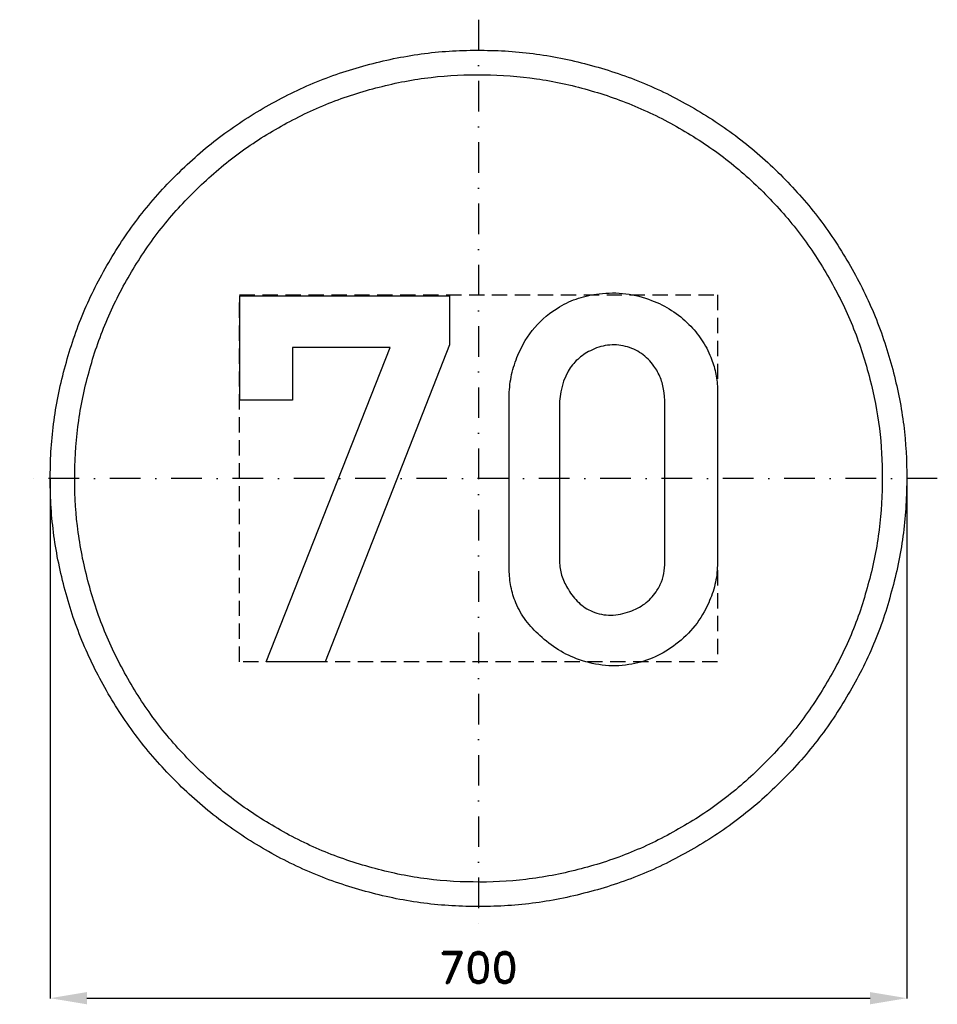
# Model space of a CAD drawing. Header units: millimetres. Extents: x -375 to 375, y -430 to 375.
import ezdxf

# ---------------------------------------------------------------- set-up
doc = ezdxf.new("R2010")
doc.units = ezdxf.units.MM
doc.header["$LTSCALE"] = 5
doc.linetypes.add('ČERCHOVANÁX2', pattern=[2, 1, -0.5, 0, -0.5])
doc.linetypes.add('ČÁRKOVANÁX2', pattern=[1.5, 1, -0.5])
doc.layers.add('Kóty', color=2, linetype='Continuous')
doc.layers.add('Značka', color=7, linetype='Continuous')
doc.styles.get("Standard").update_dxf_attribs({"font": 'romand.shx', "height": 25})
doc.dimstyles.get("Standard").update_dxf_attribs({"dimtxt": 25, "dimasz": 30, "dimexe": 0.18, "dimexo": 0.0625, "dimgap": 12.5, "dimtad": 1, "dimdec": 0, "dimzin": 0, "dimdsep": 46, "dimtxsty": 'Standard', "dimcen": 0.09, "dimadec": 0, "dimazin": 0, "dimtfac": 1, "dimtdec": 0, "dimtofl": 0, "dimtmove": 0, "dimatfit": 3, "dimfxl": 1, "dimtolj": 1, "dimtzin": 0, "dimarcsym": 0})

# ---------------------------------------------------------------- blocks, each defined once
blk = doc.blocks.new('*D1')
at = {"layer": 'Defpoints', "color": 0, "transparency": 16777216}
for p in [(-350.03, 0), (350, -1.15), (350, -424.97)]:
    blk.add_point(p, dxfattribs=at)
at = {"layer": 'Kóty', "color": 0, "lineweight": -2, "transparency": 16777216}
for p, q in [((-350.03, -0.06), (-350.03, -425.15)), ((350, -1.21), (350, -425.15)), ((-320.03, -424.97), (320, -424.97))]:
    blk.add_line(p, q, dxfattribs=at)
at = {"layer": 'Kóty', "color": 0, "transparency": 16777216}
for points in [[(-320.03, -419.97), (-320.03, -429.97), (-350.03, -424.97)], [(320, -419.97), (320, -429.97), (350, -424.97)]]:
    blk.add_solid(points, dxfattribs=at)
at = {"layer": 'Kóty', "color": 0, "transparency": 16777216, "insert": (-0.02, -399.97), "char_height": 25, "attachment_point": 5}
blk.add_mtext('\\A1;700', dxfattribs=at)

msp = doc.modelspace()

# ---------------------------------------------------------------- linework, layer by layer
at = {"layer": 'Značka', "color": 6, "linetype": 'ČERCHOVANÁX2', "lineweight": 25, "ltscale": 5}
for p, q in [((0, 375), (0, -375)), ((375, 0), (-375, 0))]:
    msp.add_line(p, q, dxfattribs=at)
at = {"layer": 'Značka', "color": 5}
for points in [[(350, 0), (349.99, -2.291), (349.97, -4.581, -0.0321663), (346.49, -50.208, -0.0357215), (336.86, -95.004, -0.0366629), (321.83, -138.262, -0.0347537), (300.79, -178.953, -0.0340378), (274.96, -216.774, -0.0344521), (244.23, -250.7057, -0.03456), (209.51, -280.5629, -0.0344272), (171.02, -305.3736, -0.0343885), (129.75, -325.2231, -0.0344186), (86.15, -339.2308, -0.034423), (41.16, -347.7241, -0.0344168), (-4.58, -349.97, -0.0344158), (-50.24, -346.5273, -0.0344163), (-95, -336.8593, -0.0344176), (-138.22, -321.7156, -0.034417), (-178.95, -300.7922, -0.0344169), (-216.78, -274.9795, -0.0344155), (-250.706, -244.227, -0.0344176), (-280.56, -209.504, -0.034417), (-305.374, -171.017, -0.0344152), (-325.224, -129.751, -0.0344154), (-339.231, -86.154, -0.0344167), (-347.724, -41.156, -0.0344172), (-349.97, 4.581, -0.0344173), (-346.527, 50.244, -0.0344183), (-336.859, 95.004, -0.0344154), (-321.716, 138.22, -0.0344157), (-300.792, 178.953, -0.0344166), (-274.979, 216.776, -0.0344159), (-244.227, 250.706, -0.0344181), (-209.5, 280.56, -0.0344174), (-171.02, 305.374, -0.0344136), (-129.75, 325.224, -0.0344152), (-86.15, 339.231, -0.0344157), (-41.16, 347.724, -0.034416), (4.58, 349.97, -0.0344175), (50.24, 346.527, -0.0344181), (95, 336.859, -0.034416), (138.22, 321.715, -0.0344165), (178.95, 300.792, -0.0344151), (216.77, 274.98, -0.0344044), (250.71, 244.227, -0.0344137), (280.57, 209.501, -0.0344845), (305.37, 171.017, -0.0344151), (325.2, 129.763, -0.0340739), (339.23, 86.154, -0.0327932), (347.51, 43.384, -0.0342652), (350, 0)], [(330, 0), (329.99, -2.16), (329.97, -4.32, -0.0321704), (326.69, -47.339, -0.0357246), (317.61, -89.575, -0.0366679), (303.44, -130.361, -0.0347561), (283.6, -168.727, -0.0340394), (259.25, -204.387, -0.0344529), (230.27, -236.38, -0.0345589), (197.54, -264.5307, -0.0344254), (161.24, -287.9237, -0.0343884), (122.33, -306.6389, -0.0344174), (81.23, -319.8462, -0.0344235), (38.8, -327.8541, -0.0344169), (-4.32, -329.9717, -0.0344158), (-47.37, -326.7258, -0.0344166), (-89.58, -317.6102, -0.0344167), (-130.32, -303.3319, -0.0344173), (-168.73, -283.6041, -0.034418), (-204.39, -259.2663, -0.0344168), (-236.38, -230.271, -0.0344172), (-264.528, -197.532, -0.0344153), (-287.924, -161.245, -0.0344161), (-306.639, -122.337, -0.0344172), (-319.846, -81.231, -0.0344163), (-327.854, -38.804, -0.0344151), (-329.972, 4.32, -0.0344158), (-326.726, 47.373, -0.0344158), (-317.61, 89.575, -0.0344181), (-303.332, 130.322, -0.0344155), (-283.604, 168.727, -0.0344164), (-259.266, 204.389, -0.0344177), (-230.27, 236.38, -0.0344184), (-197.53, 264.528, -0.0344153), (-161.24, 287.924, -0.0344176), (-122.34, 306.639, -0.0344177), (-81.23, 319.846, -0.034418), (-38.8, 327.854, -0.0344164), (4.32, 329.972, -0.0344175), (47.37, 326.726, -0.0344163), (89.58, 317.61, -0.0344148), (130.32, 303.332, -0.0344174), (168.73, 283.604, -0.0344175), (204.39, 259.267, -0.0344082), (236.38, 230.271, -0.0344144), (264.53, 197.529, -0.0344857), (287.92, 161.245, -0.0344188), (306.62, 122.348, -0.0340729), (319.85, 81.231, -0.0327889), (327.65, 40.905, -0.0342678), (330, 0)], [(25.13, 63.125), (25.1, 65.813), (25.13, 68.5, -0.0490493), (27.09, 84.905, -0.0499797), (32.28, 100.75, -0.0795526), (46.06, 123.387, -0.0890955), (66.31, 140.156, -0.0597802), (81.81, 147.33, -0.052019), (98.56, 150.906, -0.0620177), (120.41, 150.934, -0.0644964), (141.53, 145.531, -0.0554423), (157.86, 137.362, -0.0554658), (172, 125.813, -0.0511153), (182.38, 113.33, -0.0548841), (189.91, 98.969, -0.0452565), (193.74, 86.644, -0.0459833), (195.28, 73.875), (195.35, 69.406), (195.28, 64.938), (195.28, -65.812), (195.31, -68.5), (195.28, -71.187, -0.0518055), (193.26, -86.736, -0.0496882), (188.13, -101.656, -0.0667841), (176.95, -120.433, -0.0659158), (161.25, -135.656, -0.0611122), (144.34, -145.971, -0.0641492), (125.44, -151.781, -0.0696608), (103.68, -152.94, -0.0674536), (82.44, -148.219, -0.0568011), (65.3, -140.108, -0.0495954), (50.19, -128.5, -0.0480428), (38.76, -116.121, -0.065884), (30.5, -101.656, -0.0547746), (26.52, -88.503, -0.0423539), (25.13, -74.781), (25.07, -70.29), (25.13, -65.812), (25.13, 63.125)], [(66.31, 63.125), (66.31, -65.812), (66.29, -67.611), (66.31, -69.406, 0.0738544), (68.41, -80.513, 0.0595339), (73.47, -90.906, 0.070728), (81.97, -101.593, 0.0945954), (93.19, -108.812, 0.108399), (108.19, -111.776, 0.0875564), (123.63, -108.812, 0.0781617), (135.82, -102.471, 0.0881662), (145.13, -92.687, 0.0617554), (149.49, -84.514, 0.0611545), (151.75, -75.562), (152.18, -70.698), (152.28, -65.812), (152.28, 63.125), (152, 67.368), (151.53, 71.594, 0.0582864), (148.7, 82.149, 0.0647146), (143.34, 91.781, 0.0880844), (133.16, 102.024, 0.0978912), (120.06, 107.906, 0.0998442), (105.47, 108.824, 0.0882705), (91.41, 104.344, 0.0741789), (81.06, 97.315, 0.075698), (73.31, 87.656), (69.45, 79.542), (67.25, 70.844), (66.71, 66.991), (66.31, 63.125)]]:
    msp.add_lwpolyline(points, format="xyb", dxfattribs=at)
at = {"layer": 'Značka', "color": 6, "linetype": 'ČÁRKOVANÁX2', "ltscale": 2.5}
msp.add_lwpolyline([(-195.22, -150), (-195.22, 150), (195.22, 150), (195.22, -150), (-195.22, -150)], dxfattribs=at)
at = {"layer": 'Značka', "color": 5}
msp.add_lwpolyline([(-173.47, -149.969), (-72.16, 106.906), (-152.06, 106.906), (-152.06, 63.969), (-195.16, 63.969), (-195.16, 149.344), (-23.62, 149.344), (-23.62, 109.281), (-125.41, -149.969), (-173.47, -149.969)], dxfattribs=at)

# ---------------------------------------------------------------- dimensions: what is measured, and where the dimension line sits
at = {"layer": 'Kóty'}
dim = msp.add_linear_dim(base=(349.995, -424.973), p1=(-350.0289, 0), p2=(349.995, -1.1455), dimstyle='Standard', dxfattribs=at)
dim.commit()
dim.dimension.update_dxf_attribs({"geometry": '*D1', "text_midpoint": (-0.017, -399.973)})

doc.saveas('drawing.dxf')
